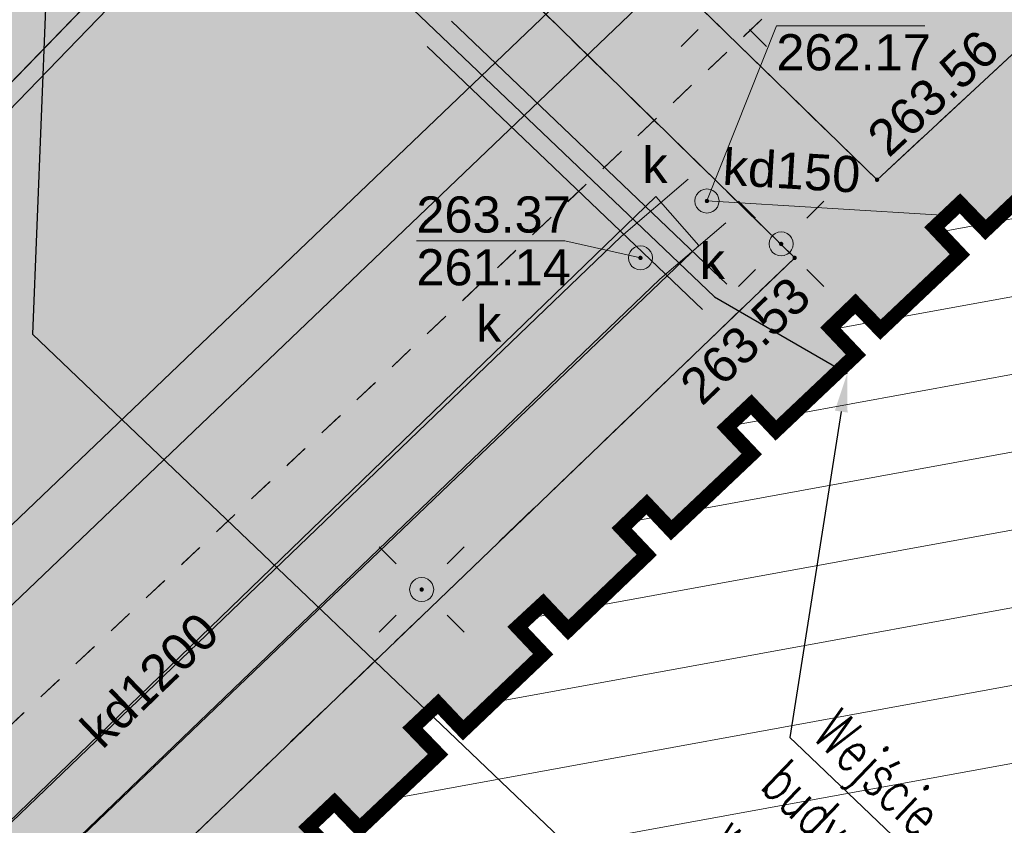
# Model space of a CAD drawing. Header units: metres. Extents: x 7427040 to 7427559, y 5541084 to 5541580.
# Tile 72 of 97: x 7427327 to 7427347, y 5541328 to 5541345. Entities that reach past the tile are written whole.
import ezdxf
from ezdxf.enums import TextEntityAlignment as Align

# ---------------------------------------------------------------- set-up
doc = ezdxf.new("R2010")
doc.units = ezdxf.units.M
doc.header["$MEASUREMENT"] = 0
doc.linetypes.add('PRZER1-1', pattern=[1, 0.5, -0.5])
doc.linetypes.add('PRZER2-1', pattern=[1.5, 1, -0.5])
doc.layers.get('0').update_dxf_attribs({"color": 4})
doc.layers.get('Defpoints').update_dxf_attribs({"lineweight": 0})
for name, color, linetype, lineweight in [('!_DROGI_WYMIARY', 7, 'Continuous', 0), ('__ELEKTRYKA', 94, 'Continuous', 0), ('_PZT_NAWIERZCHNIE_L', 7, 'Continuous', 13), ('A_budynki istniejące_L', 252, 'Continuous', 70), ('A_opisy', 3, 'Continuous', 30), ('A_WYMIAROWANIE', 255, 'Continuous', 0), ('E_gn_typ', 1, 'Continuous', 30), ('E_kabel_nn', 1, 'eN_LINE', 30), ('E_opisy', 3, 'Continuous', 30), ('E_rurka', 150, 'Continuous', 13), ('GESBZO', 7, 'Continuous', 53), ('GESUZY', 96, 'Continuous', 13), ('GSPWPS', 7, 'Continuous', 13), ('GSPWPS_O', 7, 'Continuous', 13), ('GSSKOD', 7, 'Continuous', 13), ('GULKPR', 36, 'Continuous', 13), ('GULKPR_O', 36, 'Continuous', 13), ('GULWPR', 5, 'Continuous', 13), ('GUPELA', 7, 'Continuous', 13), ('GUPIWZ', 7, 'Continuous', 13), ('GUPIWZ_O', 7, 'Continuous', 13), ('GUPKSD', 36, 'Continuous', 13), ('GUPKSD_O', 36, 'Continuous', 13), ('GUPKUT', 36, 'Continuous', 13), ('GUPKUT_O', 36, 'Continuous', 13), ('GUPPRZ', 7, 'Continuous', 13), ('GUPPRZ_O', 7, 'Continuous', 13), ('GUSIKP', 7, 'Continuous', 13), ('PZT 1 BOISKO - A_boisko_L', 45, 'Continuous', 13)]:
    doc.layers.add(name, color=color, linetype=linetype, lineweight=lineweight)
for name, color, linetype, lineweight, transparency in [('A_budynki istniejące_H', 252, 'Continuous', 0, 0.5), ('A_chodniki_H', 253, 'Continuous', 13, 0.3), ('A_tereny zielone', 73, 'Continuous', 13, 0.7), ('SZRAF_1 BOISKO - !_DROGI_SZRAF_TARTAN', 11, 'Continuous', 0, 0.5)]:
    doc.layers.add(name, color=color, linetype=linetype, lineweight=lineweight, transparency=transparency)
doc.styles.add('Arial', font='arial.ttf')
doc.styles.add('century gothic', font='GOTHIC.TTF')
doc.styles.add('GN_atrybuty', font='simplex.shx', dxfattribs={"width": 0.8})
doc.styles.add('Style-@Arial Unicode MS', font='ARIALUNI.ttf')
doc.styles.add('Style-Arial', font='arial.ttf')
doc.styles.add('Style-romans', font='romans.shx')
doc.linetypes.add('eN_LINE', pattern='A,0.2,-0.2,["eN",Style-Arial,S=0.1,R=0,X=-0.1,Y=-0.05],-0.2', length=0.6)
doc.dimstyles.new('ap 500', dxfattribs={"dimtxt": 0.9, "dimasz": 0.9, "dimexe": 0.045, "dimexo": 0.45, "dimgap": 0.45, "dimtad": 1, "dimzin": 3, "dimdsep": 46, "dimtxsty": 'Style-@Arial Unicode MS', "dimblk": '_Oblique_0.5', "dimcen": 0.55, "dimclrd": 7, "dimclre": 7, "dimadec": 0, "dimazin": 0, "dimtfac": 1, "dimtofl": 0, "dimtmove": 0, "dimatfit": 3, "dimldrblk": 'TerminatorOpen_0.5', "dimfxl": 0, "dimtolj": 1, "dimtzin": 3, "dimlwd": 13, "dimlwe": 13, "dimarcsym": 0})
doc.dimstyles.new('DUO PZT', dxfattribs={"dimtxt": 0.6, "dimasz": 0.4, "dimexe": 0.4, "dimexo": 0.0625, "dimgap": 0, "dimtad": 0, "dimzin": 1, "dimdsep": 46, "dimtxsty": 'century gothic', "dimblk": 'ARCHTICK', "dimcen": 0.09, "dimclrd": 256, "dimclre": 256, "dimclrt": 7, "dimazin": 0, "dimtfac": 1, "dimtmove": 0, "dimatfit": 3, "dimldrblk": 'ARCHTICK', "dimfxl": 0, "dimtolj": 1, "dimtzin": 1, "dimlwd": 13, "dimarcsym": 0})

# ---------------------------------------------------------------- blocks, each defined once
blk = doc.blocks.new('D_GUPIWZ1_1')
at = {"color": 0, "lineweight": -2, "flags": 128}
blk.add_lwpolyline([(0, 0.25), (0.064705, 0.241481), (0.125, 0.216506), (0.176777, 0.176777), (0.216506, 0.125), (0.241481, 0.064705), (0.25, 0), (0.241481, -0.064705), (0.216506, -0.125), (0.176777, -0.176777), (0.125, -0.216506), (0.064705, -0.241481), (0, -0.25), (-0.064705, -0.241481), (-0.125, -0.216506), (-0.176777, -0.176777), (-0.216506, -0.125), (-0.241481, -0.064705), (-0.25, 0), (-0.241481, 0.064705), (-0.216506, 0.125), (-0.176777, 0.176777), (-0.125, 0.216506), (-0.064705, 0.241481), (0, 0.25)], close=True, dxfattribs=at)
blk = doc.blocks.new('D_GUPKUT1')
at = {"lineweight": -2, "extrusion": (0, 0, -1)}
blk.add_hatch(color=0, dxfattribs=at).paths.add_polyline_path([(0, -0.2), (-0.051764, -0.193185), (-0.1, -0.173205), (-0.141421, -0.141421), (-0.173205, -0.1), (-0.193185, -0.051764), (-0.2, 0), (-0.193185, 0.051764), (-0.173205, 0.1), (-0.141421, 0.141421), (-0.1, 0.173205), (-0.051764, 0.193185), (0, 0.2), (0.051764, 0.193185), (0.1, 0.173205), (0.141421, 0.141421), (0.173205, 0.1), (0.193185, 0.051764), (0.2, 0), (0.193185, -0.051764), (0.173205, -0.1), (0.141421, -0.141421), (0.1, -0.173205), (0.051764, -0.193185)])
blk = doc.blocks.new('D_GUPKSD1_1')
at = {"color": 0, "lineweight": -2, "flags": 128}
blk.add_lwpolyline([(0, 0.25), (0.064705, 0.241481), (0.125, 0.216506), (0.176777, 0.176777), (0.216506, 0.125), (0.241481, 0.064705), (0.25, 0), (0.241481, -0.064705), (0.216506, -0.125), (0.176777, -0.176777), (0.125, -0.216506), (0.064705, -0.241481), (0, -0.25), (-0.064705, -0.241481), (-0.125, -0.216506), (-0.176777, -0.176777), (-0.216506, -0.125), (-0.241481, -0.064705), (-0.25, 0), (-0.241481, 0.064705), (-0.216506, 0.125), (-0.176777, 0.176777), (-0.125, 0.216506), (-0.064705, 0.241481), (0, 0.25)], close=True, dxfattribs=at)
blk = doc.blocks.new('D_GUPPRZ1')
at = {"lineweight": -2, "extrusion": (0, 0, -1)}
blk.add_hatch(color=0, dxfattribs=at).paths.add_polyline_path([(0, -0.045), (-0.011647, -0.043467), (-0.0225, -0.038971), (-0.03182, -0.03182), (-0.038971, -0.0225), (-0.043467, -0.011647), (-0.045, 0), (-0.043467, 0.011647), (-0.038971, 0.0225), (-0.03182, 0.03182), (-0.0225, 0.038971), (-0.011647, 0.043467), (0, 0.045), (0.011647, 0.043467), (0.0225, 0.038971), (0.03182, 0.03182), (0.038971, 0.0225), (0.043467, 0.011647), (0.045, 0), (0.043467, -0.011647), (0.038971, -0.0225), (0.03182, -0.03182), (0.0225, -0.038971), (0.011647, -0.043467)])
blk = doc.blocks.new('D_GSPWPS1')
at = {"lineweight": -2, "extrusion": (0, 0, -1)}
blk.add_hatch(color=0, dxfattribs=at).paths.add_polyline_path([(0, -0.045), (-0.011647, -0.043467), (-0.0225, -0.038971), (-0.03182, -0.03182), (-0.038971, -0.0225), (-0.043467, -0.011647), (-0.045, 0), (-0.043467, 0.011647), (-0.038971, 0.0225), (-0.03182, 0.03182), (-0.0225, 0.038971), (-0.011647, 0.043467), (0, 0.045), (0.011647, 0.043467), (0.0225, 0.038971), (0.03182, 0.03182), (0.038971, 0.0225), (0.043467, 0.011647), (0.045, 0), (0.043467, -0.011647), (0.038971, -0.0225), (0.03182, -0.03182), (0.0225, -0.038971), (0.011647, -0.043467)])
blk = doc.blocks.new('D_GUPELA2')
at = {"lineweight": -2}
blk.add_hatch(color=0, dxfattribs=at).paths.add_polyline_path([(0.002013, -0.044955), (-0.00982, -0.043916), (-0.020466, -0.040077), (-0.029541, -0.033946), (-0.036867, -0.025804), (-0.04187, -0.01649), (-0.04461, -0.005909), (-0.044532, 0.006476), (-0.041285, 0.017903), (-0.034764, 0.028574), (-0.024479, 0.03776), (-0.013449, 0.042943), (-0.001087, 0.044987), (0.011881, 0.043403), (0.021281, 0.03965), (0.030065, 0.033482), (0.038133, 0.023893), (0.043117, 0.012881), (0.044986, 0.001113), (0.044323, -0.007777), (0.040557, -0.019497), (0.033417, -0.030138), (0.024849, -0.037517), (0.013788, -0.042836)])
at = {"color": 0, "lineweight": -2, "flags": 128}
for points in [[(-0.883883, 0.883883), (-0.53033, 0.53033)], [(0.883883, 0.883883), (0.53033, 0.53033)], [(-0.883883, -0.883883), (-0.53033, -0.53033)], [(0.883883, -0.883883), (0.53033, -0.53033)]]:
    blk.add_lwpolyline(points, dxfattribs=at)
blk = doc.blocks.new('D_GUPELA1')
at = {"color": 0, "lineweight": -2, "flags": 128}
blk.add_lwpolyline([(0, 0.25), (0.064705, 0.241481), (0.125, 0.216506), (0.176777, 0.176777), (0.216506, 0.125), (0.241481, 0.064705), (0.25, 0), (0.241481, -0.064705), (0.216506, -0.125), (0.176777, -0.176777), (0.125, -0.216506), (0.064705, -0.241481), (0, -0.25), (-0.064705, -0.241481), (-0.125, -0.216506), (-0.176777, -0.176777), (-0.216506, -0.125), (-0.241481, -0.064705), (-0.25, 0), (-0.241481, 0.064705), (-0.216506, 0.125), (-0.176777, 0.176777), (-0.125, 0.216506), (-0.064705, 0.241481), (0, 0.25)], close=True, dxfattribs=at)
blk = doc.blocks.new('*U59')
at = {"layer": 'GESBZO', "color": 252, "linetype": 'Continuous', "lineweight": 30, "flags": 128}
blk.add_lwpolyline([(58.16, -29.813), (58.7, -29.303), (59.22, -29.843), (60.85, -28.303), (60.32, -27.753), (60.85, -27.253), (61.37, -27.803), (63.03, -26.223), (62.5, -25.663), (63.03, -25.173), (63.55, -25.723), (65.18, -24.163), (64.66, -23.613), (65.18, -23.113), (65.69, -23.653), (67.36, -22.073), (66.84, -21.523), (67.35, -21.043), (67.86, -21.583), (69.52, -20.013), (68.99, -19.453), (69.51, -18.953), (70.03, -19.493), (71.68, -17.933), (71.15, -17.373), (71.68, -16.873), (72.21, -17.423), (73.85, -15.873)], dxfattribs=at)
blk = doc.blocks.new('SIT-G1 BOISKO')
at = {"layer": 'GESUZY', "color": 96, "linetype": 'PRZER1-1', "lineweight": 13}
for points in [[(7427172.66, 5541368.39), (7427206.1, 5541403.07), (7427222.77, 5541419.91), (7427244.15, 5541442.18), (7427252.46, 5541450.31), (7427254.41, 5541453.57), (7427259.22, 5541448.94), (7427268.91, 5541439.64), (7427284.23, 5541424.73), (7427296.48, 5541413.08), (7427315.34, 5541394.75), (7427334.14, 5541376.5), (7427348.33, 5541362.8), (7427354.64, 5541356.58), (7427273.39, 5541280.26), (7427247.55, 5541303.23), (7427241.97, 5541307.49), (7427230.33, 5541315.24), (7427210.43, 5541329.61), (7427196.99, 5541343.41), (7427172.66, 5541368.39)], [(7427324.78, 5541228.21), (7427320.15, 5541236.27), (7427305.53, 5541250.41), (7427281.57, 5541272.99), (7427273.39, 5541280.26), (7427354.64, 5541356.58), (7427358.58, 5541352.7), (7427361.29, 5541350.08), (7427363.62, 5541347.81), (7427366.52, 5541345.04), (7427374.21, 5541337.71), (7427378.19, 5541333.92), (7427396.7, 5541315.71), (7427402.05, 5541310.46), (7427383.24, 5541290.03), (7427367.48, 5541272.62), (7427365.33, 5541270.24), (7427360.53, 5541265.49), (7427345.01, 5541249.37), (7427332.02, 5541235.75), (7427327.9, 5541231.44), (7427324.78, 5541228.21)]]:
    blk.add_lwpolyline(points, close=True, dxfattribs=at)
at = {"layer": 'GSSKOD', "color": 252, "linetype": 'PRZER2-1', "lineweight": 13}
for points in [[(7427363.83, 5541336.54), (7427352.19, 5541348.62), (7427344.66, 5541341.63), (7427333.96, 5541352.05), (7427333.2, 5541352.27), (7427330.14, 5541355.32), (7427329.45, 5541354.65), (7427313.14, 5541370.37), (7427299.43, 5541383.63), (7427279.18, 5541403.15), (7427279.16, 5541407.3), (7427277.41, 5541408.96), (7427269.89, 5541416.27), (7427269.12, 5541416.97), (7427261.75, 5541424.2), (7427262.8, 5541425.24), (7427270.14, 5541432.76), (7427260.46, 5541442.38), (7427263.58, 5541445.06), (7427262.363, 5541446.11), (7427261.31, 5541446.04), (7427254.6, 5541451.9)], [(7427253.84, 5541451.05), (7427260.89, 5541444.87), (7427257.96, 5541441.53), (7427258.61, 5541440.95), (7427256.82, 5541438.91), (7427256.16, 5541439.48), (7427250.46, 5541432.98), (7427255.82, 5541428.46), (7427262.97, 5541421.54), (7427277.72, 5541407.27), (7427277.78, 5541403.1), (7427298.73, 5541382.85), (7427312.44, 5541369.59), (7427328.68, 5541353.98), (7427342.95, 5541340.01), (7427298.49, 5541297.32)], [(7427332.86, 5541328.2), (7427333.4, 5541328.71), (7427333.92, 5541328.17), (7427335.55, 5541329.71), (7427335.02, 5541330.26), (7427335.55, 5541330.76), (7427336.07, 5541330.21), (7427337.73, 5541331.79), (7427337.2, 5541332.35), (7427337.73, 5541332.84), (7427338.25, 5541332.29), (7427339.88, 5541333.85), (7427339.36, 5541334.4), (7427339.88, 5541334.9), (7427340.39, 5541334.36), (7427342.06, 5541335.94), (7427341.54, 5541336.49), (7427342.05, 5541336.97), (7427342.56, 5541336.43), (7427344.22, 5541338), (7427343.69, 5541338.56), (7427344.21, 5541339.06), (7427344.73, 5541338.52), (7427346.38, 5541340.08), (7427345.85, 5541340.64), (7427346.38, 5541341.14), (7427346.91, 5541340.59), (7427348.55, 5541342.14)]]:
    blk.add_lwpolyline(points, dxfattribs=at)
at = {"layer": 'GULKPR', "color": 36, "linetype": 'Continuous', "lineweight": 13, "flags": 128}
for points in [[(7427295.6, 5541298.468), (7427297.752, 5541300.581), (7427318.435, 5541320.373), (7427339.347, 5541340.455), (7427340.74, 5541341.646)], [(7427341.13, 5541341.19), (7427346.12, 5541340.89)], [(7427296.44, 5541297.612), (7427298.588, 5541299.719), (7427319.265, 5541319.507), (7427340.153, 5541339.565), (7427341.52, 5541340.734)]]:
    blk.add_lwpolyline(points, dxfattribs=at)
at = {"layer": 'GULWPR', "color": 5, "linetype": 'Continuous', "lineweight": 13, "flags": 128}
for points in [[(7427355.541, 5541205.724), (7427350.27, 5541214.134), (7427342.771, 5541226.342), (7427324.674, 5541254.927), (7427317.263, 5541263.871), (7427287.688, 5541297.811), (7427306.199, 5541315.228), (7427323.568, 5541331.476), (7427342.714, 5541349.773), (7427348.614, 5541356.015), (7427365.267, 5541367.862), (7427380.522, 5541378.251)], [(7427356.388, 5541206.632), (7427351.29, 5541214.766), (7427343.789, 5541226.978), (7427325.646, 5541255.633), (7427318.177, 5541264.649), (7427289.352, 5541297.729), (7427307.021, 5541314.352), (7427324.392, 5541330.604), (7427343.566, 5541348.927), (7427349.406, 5541355.105), (7427365.953, 5541366.878), (7427381.45, 5541377.432)]]:
    blk.add_lwpolyline(points, dxfattribs=at)
at = {"layer": 'GUPPRZ_O', "color": 36, "linetype": 'Continuous', "lineweight": 13, "flags": 128}
for points in [[(7427341.13, 5541341.19), (7427342.57, 5541344.822), (7427345.65, 5541344.822)], [(7427339.75, 5541340.01), (7427338.18, 5541340.362), (7427335.1, 5541340.362)]]:
    blk.add_lwpolyline(points, dxfattribs=at)
at = {"layer": 'GUSIKP', "color": 36, "linetype": 'Continuous', "lineweight": 13, "flags": 128}
blk.add_lwpolyline([(7427296.82, 5541299.74), (7427318.43, 5541320.37), (7427340.07, 5541341.28), (7427340.96, 5541340.27), (7427319.26, 5541319.51), (7427297.77, 5541298.96), (7427296.82, 5541299.74)], close=True, dxfattribs=at)
at = {"layer": 'GESBZO', "color": 252, "linetype": 'Continuous', "lineweight": 30}
blk.add_blockref('*U59', (7427274.7, 5541358.013), dxfattribs=at)
at = {"layer": 'GSPWPS', "color": 7, "linetype": 'Continuous', "lineweight": 13}
for p in [(7427344.66, 5541341.63), (7427342.95, 5541340.01)]:
    blk.add_blockref('D_GSPWPS1', p, dxfattribs=at)
at = {"layer": 'GUPELA', "color": 7, "linetype": 'Continuous', "lineweight": 13}
for name, p in [('D_GUPELA2', (7427341.48, 5541345.28)), ('D_GUPELA2', (7427342.67, 5541340.3)), ('D_GUPELA1', (7427342.67, 5541340.3)), ('D_GUPELA2', (7427335.21, 5541333.13)), ('D_GUPELA1', (7427335.21, 5541333.13))]:
    blk.add_blockref(name, p, dxfattribs=at)
at = {"layer": 'GUPIWZ', "color": 7, "linetype": 'Continuous', "lineweight": 13}
blk.add_blockref('D_GUPIWZ1_1', (7427339.75, 5541340.01), dxfattribs=at)
at = {"layer": 'GUPKSD', "color": 36, "linetype": 'Continuous', "lineweight": 13}
blk.add_blockref('D_GUPKSD1_1', (7427341.13, 5541341.19), dxfattribs=at)
at = {"layer": 'GUPKUT', "color": 36, "linetype": 'Continuous', "lineweight": 13}
blk.add_blockref('D_GUPKUT1', (7427338.17, 5541338.52), dxfattribs=at)
at = {"layer": 'GUPPRZ', "color": 36, "linetype": 'Continuous', "lineweight": 13}
for p in [(7427341.13, 5541341.19), (7427339.75, 5541340.01)]:
    blk.add_blockref('D_GUPPRZ1', p, dxfattribs=at)
at = {"layer": 'GSPWPS_O', "color": 252, "linetype": 'Continuous', "lineweight": 13, "style": 'Arial'}
for s, rotation, p in [('263.56', 42.8701, (7427344.901, 5541342.069)), ('263.53', 43.8365, (7427341.025, 5541336.917))]:
    blk.add_text(s, height=0.75, rotation=rotation, dxfattribs=at).set_placement(p)
at = {"layer": 'GULKPR_O', "color": 36, "linetype": 'Continuous', "lineweight": 13, "style": 'Arial'}
for s, rotation, p in [('kd150', 356.5593, (7427341.44, 5541341.53)), ('kd1200', 43.8392, (7427328.583, 5541329.792))]:
    blk.add_text(s, height=0.75, rotation=rotation, dxfattribs=at).set_placement(p)
at = {"layer": 'GUPIWZ_O', "color": 252, "linetype": 'Continuous', "lineweight": 13, "style": 'Arial'}
blk.add_text('k', height=0.75, dxfattribs=at).set_placement((7427340.98, 5541339.57))
at = {"layer": 'GUPKSD_O', "color": 36, "linetype": 'Continuous', "lineweight": 13, "style": 'Arial'}
blk.add_text('k', height=0.75, dxfattribs=at).set_placement((7427339.79, 5541341.56))
at = {"layer": 'GUPKUT_O', "color": 36, "linetype": 'Continuous', "lineweight": 13, "style": 'Arial'}
blk.add_text('k', height=0.75, dxfattribs=at).set_placement((7427336.34, 5541338.27))
at = {"layer": 'GUPPRZ_O', "color": 36, "linetype": 'Continuous', "lineweight": 13, "style": 'Arial'}
for s, p in [('262.17', (7427342.57, 5541343.9)), ('263.37', (7427335.1, 5541340.535)), ('261.14', (7427335.1, 5541339.44))]:
    blk.add_text(s, height=0.75, dxfattribs=at).set_placement(p)
blk = doc.blocks.new('SZRAF_1 BOISKO')
at = {"layer": 'SZRAF_1 BOISKO - !_DROGI_SZRAF_TARTAN', "color": 11, "extrusion": (0, 0, -1)}
blk.add_solid([(-7427200.751, 5541374.594), (-7427248.054, 5541423.446), (-7427279.789, 5541298.079), (-7427327.086, 5541346.936)], dxfattribs=at)
blk = doc.blocks.new('MULTILEADER_4')
at = {"layer": 'A_opisy', "flags": 128}
for points in [[(7427327.406, 5541345.19), (7427327.131, 5541338.428)], [(7427327.131, 5541338.428), (7427339.633, 5541326.494)], [(7427339.633, 5541326.494), (7427344.498, 5541321.85)]]:
    blk.add_lwpolyline(points, dxfattribs=at)
at = {"layer": 'A_opisy'}
blk.add_solid([(7427327.272, 5541345.195), (7427327.438, 5541345.989), (7427327.539, 5541345.184)], dxfattribs=at)
at = {"layer": 'A_opisy', "style": 'Style-Arial'}
for s, p in [('projektowana', (7427340.439, 5541327.156)), ('ogrodzenie', (7427340.326, 5541325.421))]:
    blk.add_text(s, height=0.8, rotation=316.3329, dxfattribs=at).set_placement(p, align=Align.TOP_LEFT)
blk = doc.blocks.new('_ArchTick')
at = {"color": 0, "linetype": 'ByBlock', "flags": 128}
blk.add_lwpolyline([(-0.5, -0.5), (0.5, 0.5)], dxfattribs=at)
blk = doc.blocks.new('*D130')
at = {"layer": 'A_WYMIAROWANIE'}
for p, q in [((7427318.232, 5541349.291), (7427317.675, 5541348.716)), ((7427323.979, 5541343.726), (7427323.423, 5541343.152))]:
    blk.add_line(p, q, dxfattribs=at)
at = {"layer": 'A_WYMIAROWANIE', "lineweight": 13}
blk.add_line((7427317.953, 5541349.003), (7427323.701, 5541343.439), dxfattribs=at)
at = {"layer": 'Defpoints'}
for p in [(7427319.25, 5541350.342), (7427327.086, 5541346.936), (7427321.161, 5541346.566), (7427323.701, 5541343.439)]:
    blk.add_point(p, dxfattribs=at)
at = {"layer": 'A_WYMIAROWANIE', "lineweight": 13, "xscale": 0.4, "yscale": 0.4, "zscale": 0.4}
for p, rotation in [((7427317.953, 5541349.003), 135.9290842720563), ((7427323.701, 5541343.439), 315.9290842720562)]:
    blk.add_blockref('_ArchTick', p, dxfattribs=dict(at, rotation=rotation))
at = {"layer": 'A_WYMIAROWANIE', "color": 7, "linetype": 'Continuous', "style": 'century gothic'}
blk.add_text('8.00', height=0.6, rotation=315.9291, dxfattribs=at).set_placement((7427320.599, 5541347.131), align=Align.MIDDLE_LEFT)
blk = doc.blocks.new('*D131')
at = {"layer": 'A_WYMIAROWANIE', "lineweight": 13}
for p, q in [((7427323.414, 5541343.717), (7427323.701, 5541343.439)), ((7427325.701, 5541341.503), (7427325.413, 5541341.781))]:
    blk.add_line(p, q, dxfattribs=at)
at = {"layer": 'A_WYMIAROWANIE'}
for p, q in [((7427323.979, 5541343.726), (7427323.423, 5541343.152)), ((7427325.692, 5541342.069), (7427325.135, 5541341.494))]:
    blk.add_line(p, q, dxfattribs=at)
at = {"layer": 'Defpoints'}
for p in [(7427327.086, 5541346.936), (7427329.146, 5541345.637), (7427324.891, 5541342.955), (7427325.413, 5541341.781)]:
    blk.add_point(p, dxfattribs=at)
at = {"layer": 'A_WYMIAROWANIE', "lineweight": 13, "xscale": 0.4, "yscale": 0.4, "zscale": 0.4}
for p, rotation in [((7427323.701, 5541343.439), 315.929084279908), ((7427325.413, 5541341.781), 135.929084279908)]:
    blk.add_blockref('_ArchTick', p, dxfattribs=dict(at, rotation=rotation))
at = {"layer": 'A_WYMIAROWANIE', "color": 7, "linetype": 'Continuous', "style": 'century gothic'}
blk.add_text('2.38', height=0.6, rotation=315.9291, dxfattribs=at).set_placement((7427324.33, 5541343.519), align=Align.MIDDLE_LEFT)
blk = doc.blocks.new('*D135')
at = {"layer": 'A_WYMIAROWANIE'}
for p, q in [((7427332.648, 5541349.84), (7427333.223, 5541349.284)), ((7427278.906, 5541294.327), (7427279.481, 5541293.77))]:
    blk.add_line(p, q, dxfattribs=at)
at = {"layer": 'A_WYMIAROWANIE', "lineweight": 13}
blk.add_line((7427332.936, 5541349.562), (7427279.194, 5541294.049), dxfattribs=at)
at = {"layer": 'Defpoints'}
for p in [(7427331.935, 5541350.531), (7427305.72, 5541322.139), (7427278.193, 5541295.018), (7427279.194, 5541294.049)]:
    blk.add_point(p, dxfattribs=at)
at = {"layer": 'A_WYMIAROWANIE', "lineweight": 13, "xscale": 0.4, "yscale": 0.4, "zscale": 0.4}
for p, rotation in [((7427332.936, 5541349.562), 45.92872998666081), ((7427279.194, 5541294.049), 225.9287299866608)]:
    blk.add_blockref('_ArchTick', p, dxfattribs=dict(at, rotation=rotation))
at = {"layer": 'A_WYMIAROWANIE', "color": 7, "linetype": 'Continuous', "style": 'century gothic'}
blk.add_text('77.27', height=0.6, rotation=45.9287, dxfattribs=at).set_placement((7427304.992, 5541321.409), align=Align.MIDDLE_LEFT)
blk = doc.blocks.new('MULTILEADER_1')
at = {"layer": 'E_opisy', "flags": 128}
for points in [[(77.035, 55.312), (80.933, 49.687)], [(80.933, 49.687), (81.101, 49.687)], [(81.101, 49.687), (95.851, 49.687)]]:
    blk.add_lwpolyline(points, dxfattribs=at)
at = {"layer": 'E_opisy', "extrusion": (0, 0, -1)}
blk.add_solid([(-76.925, 55.236), (-76.579, 55.969), (-77.144, 55.388)], dxfattribs=at)
at = {"layer": 'E_opisy', "style": 'Style-romans', "width": 0.7}
for s, p in [('Wejście okablowania do', (81.241, 50.887)), ('budynku typu szczelne gazo i', (81.181, 49.387)), ('wodoodporne.', (81.211, 47.887))]:
    blk.add_text(s, height=0.9, dxfattribs=at).set_placement(p, align=Align.TOP_LEFT)
blk = doc.blocks.new('elektryka 2024.12.09')
at = {"layer": 'E_kabel_nn', "ltscale": 3.5}
blk.add_lwpolyline([(52.691, 53.763), (53.738, 55.212), (73.49, 55.223), (76.579, 55.969)], dxfattribs=at)
at = {"layer": 'E_rurka'}
for p, q in [((73.49, 55.587), (65.593, 55.587)), ((73.49, 54.858), (65.593, 54.858))]:
    blk.add_line(p, q, dxfattribs=at)
at = {"layer": 'E_opisy'}
blk.add_blockref('MULTILEADER_1', (0, 0), dxfattribs=at)
blk = doc.blocks.new('_Oblique_0.5')
at = {"color": 0, "linetype": 'ByBlock', "lineweight": -2}
for p, q in [((0.5, 0.25), (-0.5, -0.25)), ((0, 0), (-1, 0))]:
    blk.add_line(p, q, dxfattribs=at)
blk = doc.blocks.new('*D168')
at = {"layer": '!_DROGI_WYMIARY', "color": 7, "linetype": 'Continuous', "lineweight": 13}
for p, q in [((7427248.088, 5541423.482), (7427231.858, 5541406.717)), ((7427311.712, 5541329.473), (7427232.536, 5541406.123)), ((7427328.558, 5541345.581), (7427312.328, 5541328.815))]:
    blk.add_line(p, q, dxfattribs=at)
at = {"layer": 'Defpoints', "color": 0, "linetype": 'Continuous'}
for p in [(7427248.401, 5541423.805), (7427231.889, 5541406.749), (7427328.871, 5541345.904)]:
    blk.add_point(p, dxfattribs=at)
at = {"layer": '!_DROGI_WYMIARY', "color": 7, "linetype": 'Continuous', "lineweight": 13, "xscale": 0.9, "yscale": 0.9, "zscale": 0.9}
for p, rotation in [((7427231.889, 5541406.749), 135.929084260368), ((7427312.359, 5541328.847), 315.929084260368)]:
    blk.add_blockref('_Oblique_0.5', p, dxfattribs=dict(at, rotation=rotation))
at = {"layer": '!_DROGI_WYMIARY', "color": 0, "linetype": 'Continuous', "lineweight": 13, "insert": (7427272.757, 5541368.452), "char_height": 0.9, "attachment_point": 5, "rotation": 315.9291, "style": 'Style-@Arial Unicode MS'}
blk.add_mtext('\\A1;112.00', dxfattribs=at)
blk = doc.blocks.new('TerminatorOpen_0.5')
at = {"color": 0, "linetype": 'ByBlock', "lineweight": -2}
for q in [(-1, 0.25), (-1, 0), (-1, -0.25)]:
    blk.add_line((0, 0), q, dxfattribs=at)
blk = doc.blocks.new('PZT 1 BOISKO')
at = {"layer": 'A_budynki istniejące_H'}
h = blk.add_hatch(dxfattribs=at)
h.set_pattern_fill('ANSI31', color=256, pattern_type=2)
h.set_pattern_definition([(10.3329, (7427118.8115, 5541381.4284), (-0.284745, 1.561754), [])])
h.paths.add_polyline_path([(7427348.02, 5541342.7), (7427348.55, 5541342.14), (7427346.91, 5541340.59), (7427346.38, 5541341.14), (7427345.85, 5541340.64), (7427346.38, 5541340.08), (7427344.73, 5541338.52), (7427344.21, 5541339.06), (7427343.69, 5541338.56), (7427344.22, 5541338), (7427342.56, 5541336.43), (7427342.05, 5541336.97), (7427341.54, 5541336.49), (7427342.06, 5541335.94), (7427340.39, 5541334.36), (7427339.88, 5541334.9), (7427339.36, 5541334.4), (7427339.88, 5541333.85), (7427338.25, 5541332.29), (7427337.73, 5541332.84), (7427337.2, 5541332.35), (7427337.73, 5541331.79), (7427336.07, 5541330.21), (7427335.55, 5541330.76), (7427335.02, 5541330.26), (7427335.55, 5541329.71), (7427333.92, 5541328.17), (7427333.4, 5541328.71), (7427332.86, 5541328.2), (7427333.39, 5541327.65), (7427331.75, 5541326.1), (7427331.23, 5541326.64), (7427330.7, 5541326.14), (7427331.23, 5541325.59), (7427329.59, 5541324.03), (7427329.06, 5541324.58), (7427328.54, 5541324.08), (7427329.07, 5541323.51), (7427327.43, 5541321.95), (7427326.9, 5541322.51), (7427326.37, 5541322), (7427326.9, 5541321.44), (7427325.25, 5541319.87), (7427324.73, 5541320.42), (7427324.21, 5541319.92), (7427324.73, 5541319.37), (7427323.08, 5541317.81), (7427322.56, 5541318.36), (7427322.02, 5541317.85), (7427322.56, 5541317.29), (7427320.92, 5541315.74), (7427320.4, 5541316.29), (7427319.88, 5541315.8), (7427320.41, 5541315.24), (7427318.75, 5541313.66), (7427318.22, 5541314.22), (7427317.7, 5541313.72), (7427318.22, 5541313.16), (7427316.58, 5541311.6), (7427316.06, 5541312.15), (7427315.53, 5541311.64), (7427316.06, 5541311.08), (7427314.41, 5541309.51), (7427313.89, 5541310.06), (7427313.36, 5541309.56), (7427313.89, 5541309), (7427312.26, 5541307.45), (7427311.71, 5541308.03), (7427311.18, 5541307.52), (7427311.73, 5541306.95), (7427310.09, 5541305.39), (7427309.55, 5541305.95), (7427309.02, 5541305.45), (7427309.56, 5541304.89), (7427307.88, 5541303.31), (7427307.37, 5541303.85), (7427306.85, 5541303.36), (7427307.37, 5541302.8), (7427305.72, 5541301.23), (7427305.2, 5541301.78), (7427304.69, 5541301.3), (7427305.22, 5541300.73), (7427303.57, 5541299.16), (7427303.049, 5541299.711), (7427302.531, 5541299.221), (7427303.061, 5541298.659), (7427301.361, 5541297.051), (7427300.86, 5541297.58), (7427300.32, 5541297.07), (7427325.87, 5541270.38), (7427326.42, 5541270.89), (7427325.88, 5541271.45), (7427327.53, 5541273.01), (7427328.05, 5541272.46), (7427328.58, 5541272.97), (7427328.06, 5541273.52), (7427329.71, 5541275.09), (7427330.229, 5541274.539), (7427330.76, 5541275.04), (7427330.23, 5541275.6), (7427331.87, 5541277.15), (7427339.16, 5541269.65), (7427337.19, 5541267.77), (7427337.53, 5541267.44), (7427376.93, 5541304.94), (7427371.954, 5541310.144), (7427369.27, 5541312.95), (7427370.92, 5541314.51), (7427371.41, 5541313.98), (7427371.94, 5541314.48), (7427371.44, 5541315.01), (7427373.09, 5541316.57), (7427373.58, 5541316.05), (7427374.12, 5541316.56), (7427348.56, 5541343.21)])
at = {"layer": 'A_chodniki_H'}
h = blk.add_hatch(dxfattribs=at)
h.set_pattern_fill('GENERAL_HEXAGON', color=256, pattern_type=2)
h.set_pattern_definition([(258.63756, (7427116.40293, 5541359.69487), (0.31839488, -0.0639825), [0.1875, -0.375]), (18.63756, (7427116.40293, 5541359.69487), (-0.10378698, 0.3077293), [0.1875, -0.375]), (318.63756, (7427116.366, 5541359.51105), (0.2146079, 0.2437468), [0.1875, -0.375])])
h.paths.add_polyline_path([(7427312.886, 5541243.296), (7427318.546, 5541237.821), (7427318.49, 5541238.43), (7427319.15, 5541240.43), (7427320.48, 5541241.81), (7427326.5, 5541247.52), (7427335.07, 5541252.64), (7427336.85, 5541254), (7427338.44, 5541255.52), (7427341.9, 5541251.93), (7427352.26, 5541261.86), (7427350.51, 5541263.66), (7427364.25, 5541276.73), (7427384.85, 5541296.39), (7427386.58, 5541294.57), (7427400.33, 5541309.31), (7427386.39, 5541323.91), (7427384.86, 5541322.51), (7427383.48, 5541321.65), (7427381.81, 5541321.37), (7427380.25, 5541322.03), (7427379.36, 5541322.8), (7427365.08, 5541337.79), (7427363.83, 5541336.54), (7427352.19, 5541348.62), (7427344.66, 5541341.63), (7427333.96, 5541352.05), (7427333.2, 5541352.27), (7427330.14, 5541355.32), (7427329.45, 5541354.65), (7427313.14, 5541370.37), (7427299.43, 5541383.63), (7427279.18, 5541403.15), (7427279.16, 5541407.3), (7427277.41, 5541408.96), (7427269.89, 5541416.27), (7427269.12, 5541416.97), (7427261.75, 5541424.2), (7427262.8, 5541425.24), (7427270.14, 5541432.76), (7427260.46, 5541442.38), (7427263.413, 5541444.916), (7427262.182, 5541446.098), (7427261.31, 5541446.04), (7427254.6, 5541451.9), (7427253.84, 5541451.05), (7427260.89, 5541444.87), (7427250.46, 5541432.98), (7427243.069, 5541439.459), (7427239.97, 5541435.86), (7427241.49, 5541434.47), (7427237.09, 5541433.1), (7427215.39, 5541410.29), (7427203.65, 5541398.59), (7427179.98, 5541375.21), (7427179.64, 5541375.47), (7427174.622, 5541370.425), (7427172.66, 5541368.39), (7427177.975, 5541362.933), (7427178.93, 5541363.93), (7427180.22, 5541365.25), (7427182.35, 5541363.35), (7427184.913, 5541361.02), (7427189.686, 5541356.68), (7427192.59, 5541354.04), (7427194.13, 5541352.7), (7427200.71, 5541346.78), (7427205.99, 5541352.83), (7427189.68, 5541367.45), (7427190.38, 5541368.24), (7427189.77, 5541369.07), (7427188.92, 5541368.13), (7427184.92, 5541371.82), (7427184.71, 5541375.16), (7427186.78, 5541377.78), (7427205.72, 5541396.49), (7427217.81, 5541408.93), (7427235.67, 5541427.08), (7427241.49, 5541428.41), (7427249.5, 5541429.45), (7427248.26, 5541428.16), (7427251.32, 5541425.57), (7427252.19, 5541426.68), (7427250.75, 5541427.87), (7427251.26, 5541428.48), (7427255.82, 5541428.46), (7427262.97, 5541421.54), (7427277.72, 5541407.27), (7427277.779, 5541403.101), (7427298.73, 5541382.85), (7427312.44, 5541369.59), (7427328.68, 5541353.98), (7427342.95, 5541340.01), (7427298.49, 5541297.32), (7427325.08, 5541269.7), (7427323.12, 5541267.86), (7427330.09, 5541260.41), (7427328.58, 5541258.61), (7427322.112, 5541252.376), (7427321.745, 5541252.036), (7427321.378, 5541251.695), (7427321.012, 5541251.355), (7427317.72, 5541248.3), (7427319.57, 5541246.44), (7427330.31, 5541256.89), (7427333.96, 5541260.42), (7427335.79, 5541258.5), (7427333.98, 5541256.76), (7427324.47, 5541250.91), (7427323.95, 5541250.54), (7427319.57, 5541246.44), (7427319.57, 5541246.44), (7427317.84, 5541244.85), (7427316.18, 5541243.72), (7427314.75, 5541243.25)])
h.paths.add_polyline_path([(7427348.56, 5541343.21), (7427374.12, 5541316.56), (7427373.58, 5541316.05), (7427373.09, 5541316.57), (7427371.44, 5541315.01), (7427371.94, 5541314.48), (7427371.41, 5541313.98), (7427370.92, 5541314.51), (7427369.27, 5541312.95), (7427371.954, 5541310.144), (7427376.93, 5541304.94), (7427337.53, 5541267.44), (7427337.19, 5541267.77), (7427339.16, 5541269.65), (7427331.87, 5541277.15), (7427330.23, 5541275.6), (7427330.76, 5541275.04), (7427330.229, 5541274.539), (7427329.71, 5541275.09), (7427328.06, 5541273.52), (7427328.58, 5541272.97), (7427328.05, 5541272.46), (7427327.53, 5541273.01), (7427325.88, 5541271.45), (7427326.42, 5541270.89), (7427325.87, 5541270.38), (7427300.32, 5541297.07), (7427300.86, 5541297.58), (7427301.361, 5541297.051), (7427303.061, 5541298.659), (7427302.531, 5541299.221), (7427303.049, 5541299.711), (7427303.57, 5541299.16), (7427305.22, 5541300.73), (7427304.69, 5541301.3), (7427305.2, 5541301.78), (7427305.72, 5541301.23), (7427307.37, 5541302.8), (7427306.85, 5541303.36), (7427307.37, 5541303.85), (7427307.88, 5541303.31), (7427309.56, 5541304.89), (7427309.02, 5541305.45), (7427309.55, 5541305.95), (7427310.09, 5541305.39), (7427311.73, 5541306.95), (7427311.18, 5541307.52), (7427311.71, 5541308.03), (7427312.26, 5541307.45), (7427313.89, 5541309), (7427313.36, 5541309.56), (7427313.89, 5541310.06), (7427314.41, 5541309.51), (7427316.06, 5541311.08), (7427315.53, 5541311.64), (7427316.06, 5541312.15), (7427316.58, 5541311.6), (7427318.22, 5541313.16), (7427317.7, 5541313.72), (7427318.22, 5541314.22), (7427318.75, 5541313.66), (7427320.41, 5541315.24), (7427319.88, 5541315.8), (7427320.4, 5541316.29), (7427320.92, 5541315.74), (7427322.56, 5541317.29), (7427322.02, 5541317.85), (7427322.56, 5541318.36), (7427323.08, 5541317.81), (7427324.73, 5541319.37), (7427324.21, 5541319.92), (7427324.73, 5541320.42), (7427325.25, 5541319.87), (7427326.9, 5541321.44), (7427326.37, 5541322), (7427326.9, 5541322.51), (7427327.43, 5541321.95), (7427329.07, 5541323.51), (7427328.54, 5541324.08), (7427329.06, 5541324.58), (7427329.59, 5541324.03), (7427331.23, 5541325.59), (7427330.7, 5541326.14), (7427331.23, 5541326.64), (7427331.75, 5541326.1), (7427333.39, 5541327.65), (7427332.86, 5541328.2), (7427333.4, 5541328.71), (7427333.92, 5541328.17), (7427335.55, 5541329.71), (7427335.02, 5541330.26), (7427335.55, 5541330.76), (7427336.07, 5541330.21), (7427337.73, 5541331.79), (7427337.2, 5541332.35), (7427337.73, 5541332.84), (7427338.25, 5541332.29), (7427339.88, 5541333.85), (7427339.36, 5541334.4), (7427339.88, 5541334.9), (7427340.39, 5541334.36), (7427342.06, 5541335.94), (7427341.54, 5541336.49), (7427342.05, 5541336.97), (7427342.56, 5541336.43), (7427344.22, 5541338), (7427343.69, 5541338.56), (7427344.21, 5541339.06), (7427344.73, 5541338.52), (7427346.38, 5541340.08), (7427345.85, 5541340.64), (7427346.38, 5541341.14), (7427346.91, 5541340.59), (7427348.55, 5541342.14), (7427348.02, 5541342.7)], flags=16)
h.paths.add_polyline_path([(7427351.57, 5541345.94), (7427362.15, 5541334.94), (7427360.65, 5541333.528), (7427359.66, 5541332.72), (7427349.201, 5541343.629)], flags=16)
h.paths.add_polyline_path([(7427367.98, 5541328.49), (7427369.23, 5541327.62), (7427376.47, 5541320.1), (7427377.44, 5541318.27), (7427377.4, 5541316.06), (7427376.82, 5541314.84), (7427376.01, 5541315.63), (7427373.453, 5541318.311), (7427370.115, 5541321.81), (7427364.079, 5541328.138), (7427365.353, 5541328.772)], flags=16)
at = {"layer": 'A_tereny zielone'}
h = blk.add_hatch(color=256, dxfattribs=at)
h.paths.add_polyline_path([(7427324.78, 5541228.21), (7427320.15, 5541236.27), (7427318.546, 5541237.821), (7427318.49, 5541238.43), (7427319.15, 5541240.43), (7427320.48, 5541241.81), (7427326.5, 5541247.52), (7427335.07, 5541252.64), (7427336.85, 5541254), (7427338.44, 5541255.52), (7427341.9, 5541251.93), (7427352.26, 5541261.86), (7427350.51, 5541263.66), (7427364.25, 5541276.73), (7427384.85, 5541296.39), (7427386.58, 5541294.57), (7427400.33, 5541309.31), (7427386.39, 5541323.91), (7427384.86, 5541322.51), (7427383.48, 5541321.65), (7427381.81, 5541321.37), (7427380.25, 5541322.03), (7427379.36, 5541322.8), (7427365.08, 5541337.79), (7427363.83, 5541336.54), (7427352.19, 5541348.62), (7427344.66, 5541341.63), (7427333.96, 5541352.05), (7427333.2, 5541352.27), (7427330.14, 5541355.32), (7427329.45, 5541354.65), (7427313.14, 5541370.37), (7427299.43, 5541383.63), (7427279.18, 5541403.15), (7427279.16, 5541407.3), (7427277.41, 5541408.96), (7427269.89, 5541416.27), (7427269.12, 5541416.97), (7427261.75, 5541424.2), (7427262.8, 5541425.24), (7427270.14, 5541432.76), (7427260.46, 5541442.38), (7427263.413, 5541444.916), (7427268.91, 5541439.64), (7427269.612, 5541438.962), (7427267.81, 5541437.12), (7427268.24, 5541436.7), (7427270.47, 5541434.69), (7427272.179, 5541436.459), (7427282.328, 5541426.581), (7427280.89, 5541425.01), (7427283.3, 5541422.5), (7427284.71, 5541421.28), (7427286.228, 5541422.83), (7427296.48, 5541413.08), (7427315.34, 5541394.75), (7427334.14, 5541376.5), (7427348.33, 5541362.8), (7427358.58, 5541352.7), (7427361.29, 5541350.08), (7427363.62, 5541347.81), (7427366.52, 5541345.04), (7427373.099, 5541338.769), (7427371.84, 5541337.44), (7427372.92, 5541336.41), (7427374.211, 5541337.709), (7427378.19, 5541333.92), (7427396.7, 5541315.71), (7427402.05, 5541310.46), (7427383.24, 5541290.03), (7427367.48, 5541272.62), (7427365.33, 5541270.24), (7427360.53, 5541265.49), (7427345.01, 5541249.37), (7427332.02, 5541235.75), (7427327.9, 5541231.44)])
h.paths.add_polyline_path([(7427329.43, 5541355.16), (7427321.278, 5541363.03), (7427312.899, 5541371.129), (7427323.217, 5541381.812), (7427339.74, 5541365.82)], flags=16)
h.paths.add_polyline_path([(7427333.7, 5541353.99), (7427331.59, 5541356.15), (7427335.31, 5541359.75), (7427337.42, 5541357.48)], flags=16)
h.paths.add_polyline_path([(7427326.352, 5541237.954), (7427322.013, 5541242.346), (7427326.796, 5541246.889), (7427331.617, 5541249.912), (7427331.883, 5541249.488), (7427327.104, 5541246.491), (7427322.727, 5541242.334), (7427326.708, 5541238.306)], flags=16)
h.paths.add_polyline_path([(7427326.903, 5541233.524), (7427319.234, 5541240.333), (7427319.566, 5541240.707), (7427326.877, 5541234.216), (7427326.99, 5541234.334), (7427327.35, 5541233.986)], flags=16)
h = blk.add_hatch(color=256, dxfattribs=at)
h.paths.add_polyline_path([(7427200.71, 5541346.78), (7427200.71, 5541346.78), (7427200.736, 5541346.809)], flags=0)
h.paths.add_polyline_path([(7427314.75, 5541243.25), (7427312.886, 5541243.296), (7427305.53, 5541250.41), (7427281.57, 5541272.99), (7427247.55, 5541303.23), (7427241.97, 5541307.49), (7427230.33, 5541315.24), (7427210.43, 5541329.61), (7427177.975, 5541362.933), (7427178.93, 5541363.93), (7427180.22, 5541365.25), (7427182.35, 5541363.35), (7427184.913, 5541361.02), (7427189.686, 5541356.68), (7427192.59, 5541354.04), (7427194.13, 5541352.7), (7427200.71, 5541346.78), (7427200.544, 5541346.593), (7427218.723, 5541330.374), (7427229.982, 5541320.145), (7427239.784, 5541311.223), (7427244.205, 5541307.422), (7427256.542, 5541296.284), (7427271.974, 5541282.343), (7427283.434, 5541272.283), (7427296.374, 5541260.713), (7427298.604, 5541258.763), (7427306.203, 5541251.914), (7427314.133, 5541244.814), (7427314.467, 5541245.186), (7427306.537, 5541252.286), (7427298.936, 5541259.137), (7427296.706, 5541261.087), (7427283.766, 5541272.657), (7427272.306, 5541282.717), (7427256.878, 5541296.656), (7427244.535, 5541307.798), (7427240.116, 5541311.597), (7427230.318, 5541320.515), (7427219.057, 5541330.746), (7427200.876, 5541346.967), (7427200.736, 5541346.809), (7427205.99, 5541352.83), (7427189.68, 5541367.45), (7427190.38, 5541368.24), (7427189.77, 5541369.07), (7427188.92, 5541368.13), (7427184.92, 5541371.82), (7427184.71, 5541375.16), (7427186.78, 5541377.78), (7427205.72, 5541396.49), (7427217.81, 5541408.93), (7427235.67, 5541427.08), (7427241.49, 5541428.41), (7427249.5, 5541429.45), (7427248.26, 5541428.16), (7427251.32, 5541425.57), (7427252.19, 5541426.68), (7427250.75, 5541427.87), (7427251.26, 5541428.48), (7427255.82, 5541428.46), (7427262.97, 5541421.54), (7427277.72, 5541407.27), (7427277.779, 5541403.101), (7427298.73, 5541382.85), (7427312.44, 5541369.59), (7427328.68, 5541353.98), (7427342.95, 5541340.01), (7427298.49, 5541297.32), (7427325.08, 5541269.7), (7427323.12, 5541267.86), (7427330.09, 5541260.41), (7427328.58, 5541258.61), (7427322.112, 5541252.376), (7427321.745, 5541252.036), (7427321.378, 5541251.695), (7427321.012, 5541251.355), (7427317.72, 5541248.3), (7427319.57, 5541246.44), (7427317.84, 5541244.85), (7427316.18, 5541243.72)], flags=16)
h.paths.add_polyline_path([(7427279.789, 5541298.079), (7427200.756, 5541374.589), (7427248.054, 5541423.446), (7427327.086, 5541346.936)], flags=16)
h.paths.add_polyline_path([(7427211, 5541358.15), (7427208.002, 5541361.208), (7427208.7, 5541361.93), (7427211.709, 5541358.841)], flags=16)
h.paths.add_polyline_path([(7427242.27, 5541322.8), (7427220.96, 5541343.02), (7427222.19, 5541344.44), (7427225.27, 5541344.56), (7427244.9, 5541325.62)], flags=16)
h.paths.add_polyline_path([(7427258.65, 5541312.37), (7427255.62, 5541315.32), (7427256.31, 5541316.03), (7427259.4, 5541313)], flags=16)
h.paths.add_polyline_path([(7427315.454, 5541247.72), (7427315.106, 5541248.08), (7427322.406, 5541255.13), (7427322.754, 5541254.77)], flags=16)
at = {"layer": '_PZT_NAWIERZCHNIE_L', "flags": 128}
for points in [[(7427298.49, 5541297.32), (7427342.95, 5541340.01), (7427328.68, 5541353.98), (7427312.44, 5541369.59), (7427298.73, 5541382.85), (7427277.779, 5541403.101), (7427277.72, 5541407.27), (7427262.97, 5541421.54), (7427255.82, 5541428.46), (7427251.26, 5541428.48)], [(7427254.6, 5541451.9), (7427261.31, 5541446.04), (7427262.182, 5541446.098), (7427263.413, 5541444.916), (7427260.46, 5541442.38), (7427270.14, 5541432.76), (7427262.8, 5541425.24), (7427261.75, 5541424.2), (7427269.12, 5541416.97), (7427269.89, 5541416.27), (7427277.41, 5541408.96), (7427279.16, 5541407.3), (7427279.18, 5541403.15), (7427299.43, 5541383.63), (7427313.14, 5541370.37), (7427329.45, 5541354.65), (7427330.14, 5541355.32), (7427333.2, 5541352.27), (7427333.96, 5541352.05), (7427344.66, 5541341.63), (7427352.19, 5541348.62), (7427363.83, 5541336.54)], [(7427298.49, 5541297.32), (7427342.95, 5541340.01), (7427328.68, 5541353.98), (7427312.44, 5541369.59), (7427298.73, 5541382.85), (7427277.779, 5541403.101), (7427277.72, 5541407.27), (7427262.97, 5541421.54), (7427255.82, 5541428.46), (7427251.26, 5541428.48)], [(7427254.6, 5541451.9), (7427261.31, 5541446.04), (7427262.182, 5541446.098), (7427263.413, 5541444.916), (7427260.46, 5541442.38), (7427270.14, 5541432.76), (7427262.8, 5541425.24), (7427261.75, 5541424.2), (7427269.12, 5541416.97), (7427269.89, 5541416.27), (7427277.41, 5541408.96), (7427279.16, 5541407.3), (7427279.18, 5541403.15), (7427299.43, 5541383.63), (7427313.14, 5541370.37), (7427329.45, 5541354.65), (7427330.14, 5541355.32), (7427333.2, 5541352.27), (7427333.96, 5541352.05), (7427344.66, 5541341.63), (7427352.19, 5541348.62), (7427363.83, 5541336.54)], [(7427269.89, 5541416.27), (7427277.41, 5541408.96), (7427279.16, 5541407.3), (7427279.18, 5541403.15), (7427299.43, 5541383.63), (7427313.14, 5541370.37), (7427329.45, 5541354.65), (7427330.14, 5541355.32), (7427333.2, 5541352.27), (7427333.96, 5541352.05), (7427344.66, 5541341.63), (7427352.19, 5541348.62), (7427363.83, 5541336.54)]]:
    blk.add_lwpolyline(points, dxfattribs=at)
at = {"layer": 'A_budynki istniejące_L', "const_width": 0.3, "flags": 128}
blk.add_lwpolyline([(7427333.39, 5541327.65), (7427332.86, 5541328.2), (7427333.4, 5541328.71), (7427333.92, 5541328.17), (7427335.55, 5541329.71), (7427335.02, 5541330.26), (7427335.55, 5541330.76), (7427336.07, 5541330.21), (7427337.73, 5541331.79), (7427337.2, 5541332.35), (7427337.73, 5541332.84), (7427338.25, 5541332.29), (7427339.88, 5541333.85), (7427339.36, 5541334.4), (7427339.88, 5541334.9), (7427340.39, 5541334.36), (7427342.06, 5541335.94), (7427341.54, 5541336.49), (7427342.05, 5541336.97), (7427342.56, 5541336.43), (7427344.22, 5541338), (7427343.69, 5541338.56), (7427344.21, 5541339.06), (7427344.73, 5541338.52), (7427346.38, 5541340.08), (7427345.85, 5541340.64), (7427346.38, 5541341.14), (7427346.91, 5541340.59), (7427348.55, 5541342.14)], dxfattribs=at)
at = {"layer": 'PZT 1 BOISKO - A_boisko_L', "flags": 128}
blk.add_lwpolyline([(7427328.871, 5541345.904), (7427248.401, 5541423.805), (7427200.061, 5541373.871), (7427280.531, 5541295.97), (7427328.871, 5541345.904)], close=True, dxfattribs=at)
at = {"layer": '__ELEKTRYKA', "rotation": 316.3328862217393}
blk.add_blockref('elektryka 2024.12.09', (7427250, 5541350), dxfattribs=at)
at = {"layer": 'A_opisy'}
blk.add_blockref('MULTILEADER_4', (0, 0), dxfattribs=at)
at = {"layer": 'E_gn_typ', "style": 'GN_atrybuty', "width": 0.9, "flags": 8}
for p in [(7427416.237, 5541237.381), (7427411.812, 5541232.473)]:
    blk.add_attdef('ILOŚĆ_ŻYŁ', text='', height=0.9, rotation=318.0369, dxfattribs=at).set_placement(p, align=Align.MIDDLE_LEFT)
at = {"layer": 'A_WYMIAROWANIE', "lineweight": 13}
for base, p1, p2, angle, override, picture, middle in [((7427279.194, 5541294.049), (7427331.935, 5541350.531), (7427278.193, 5541295.018), 225.9287, {"dimlwe": 65535}, '*D135', (7427305.72, 5541322.139)), ((7427323.701, 5541343.439), (7427319.25, 5541350.342), (7427327.086, 5541346.936), 315.9291, {"dimtmove": 1, "dimlwe": 65535}, '*D130', (7427321.161, 5541346.566)), ((7427325.413, 5541341.781), (7427327.086, 5541346.936), (7427329.146, 5541345.637), 315.9291, {"dimtmove": 1, "dimlwe": 65535}, '*D131', (7427324.891, 5541342.955))]:
    dim = blk.add_linear_dim(base=base, p1=p1, p2=p2, angle=angle, dimstyle='DUO PZT', override=override, dxfattribs=at)
    dim.commit()
    dim.dimension.update_dxf_attribs({"geometry": picture, "text_midpoint": middle})

msp = doc.modelspace()

# ---------------------------------------------------------------- block references
at = {"color": 7, "linetype": 'Continuous', "lineweight": 0}
for name in ['SIT-G1 BOISKO', 'PZT 1 BOISKO', 'SZRAF_1 BOISKO']:
    msp.add_blockref(name, (0, 0), dxfattribs=at)

# ---------------------------------------------------------------- dimensions: what is measured, and where the dimension line sits
at = {"layer": '!_DROGI_WYMIARY', "color": 7, "linetype": 'Continuous', "lineweight": 13}
dim = msp.add_linear_dim(base=(7427231.889, 5541406.749), p1=(7427328.871, 5541345.904), p2=(7427248.401, 5541423.805), angle=135.9291, dimstyle='ap 500', dxfattribs=at)
dim.commit()
dim.dimension.update_dxf_attribs({"geometry": '*D168', "text_midpoint": (7427272.757, 5541368.452)})

doc.saveas('drawing.dxf')
